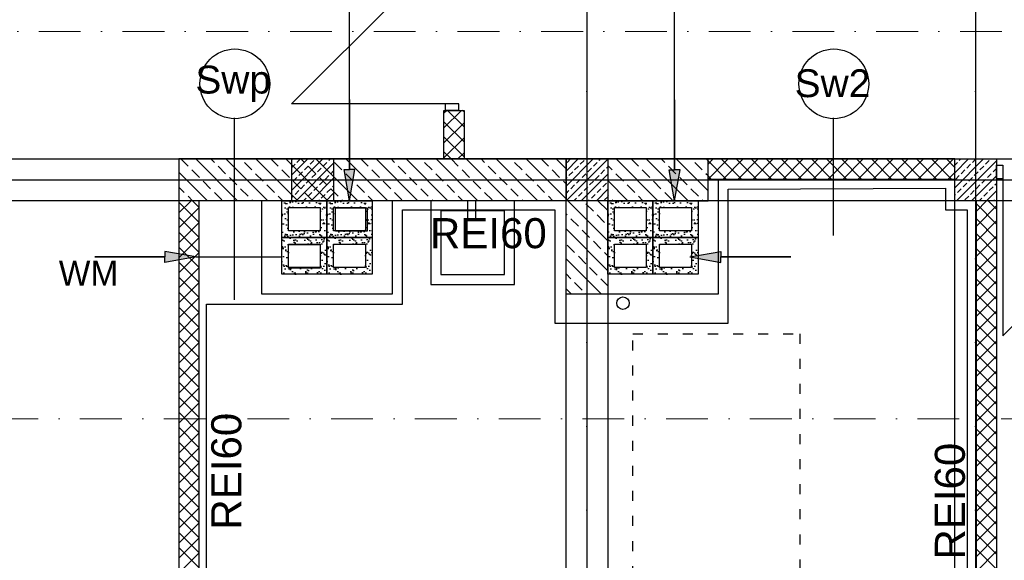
# Model space of a CAD drawing. Header units: millimetres. Extents: x -7023 to 53801, y 9849 to 33561.
# Tile 196 of 256: x 6790 to 7379, y 24129 to 24453. Entities that reach past the tile are written whole.
import ezdxf

# ---------------------------------------------------------------- set-up
doc = ezdxf.new("R2010")
doc.units = ezdxf.units.MM
for name, pattern in [('ACAD_ISO03W100', [30, 12, -18]), ('DASHDOT', [1, 0.5, -0.25, 0, -0.25]), ('DASHDOTX2', [2, 1, -0.5, 0, -0.5])]:
    doc.linetypes.add(name, pattern=pattern)
doc.layers.add('.IE_podklad', color=252, linetype='Continuous')
doc.layers.add('PROJEKT osie', color=251, linetype='DASHDOTX2', lineweight=9)
doc.styles.add('Arial CE', font='arial.ttf')
doc.styles.add('MtX_Arial_1', font='txt')
doc.styles.add('Opisowy', font='arial.ttf')

# ---------------------------------------------------------------- blocks, each defined once
blk = doc.blocks.new('OSIE DOMKU')
at = {"layer": 'PROJEKT osie', "ltscale": 25}
for p, q in [((-32119.52, 6226.99), (-32119.52, 4134.85)), ((-31887.02, 6226.99), (-31887.02, 4134.85)), ((-33194.97, 5184.65), (-29895.99, 5184.65))]:
    blk.add_line(p, q, dxfattribs=at)

msp = doc.modelspace()

# ---------------------------------------------------------------- hatches: boundary and pattern name
at = {"layer": '.IE_podklad'}
h = msp.add_hatch(color=256, dxfattribs=at)
h.dxf.hatch_style = 1
h.paths.add_polyline_path([(6987.56, 24362.99), (6984.3, 24362.99), (6987.56, 24344.43), (6990.82, 24362.99)])
h = msp.add_hatch(color=256, dxfattribs=at)
h.dxf.hatch_style = 1
h.paths.add_polyline_path([(7181.99, 24362.94), (7178.73, 24362.94), (7181.99, 24344.38), (7185.26, 24362.94)])
h = msp.add_hatch(dxfattribs=at)
h.set_pattern_fill('AR-SAND', color=256, scale=0.1)
h.set_pattern_definition([(37.5, (-9839.925, 35154.1602), (-0.1600031, 4.8941324), [0, -3.8608, 0, -4.318, 0, -4.1275]), (7.5, (-9839.925, 35154.16), (4.4952328, 7.168251), [0, -2.0828, 0, -3.4798, 0, -1.3335]), (327.5, (-9843.0493, 35154.1602), (7.9099237, 0.01437185), [0, -1.27, 0, -4.572, 0, -5.969]), (317.5, (-9843.049, 35154.16), (7.6355645, 2.2292932), [0, -0.635, 0, -2.9972, 0, -3.429])])
h.paths.add_polyline_path([(6974.06, 24344.43), (6947.06, 24344.43), (6947.06, 24322.43), (6974.06, 24322.43)])
h.paths.add_polyline_path([(6970.06, 24340.43), (6970.06, 24326.43), (6951.06, 24326.43), (6951.06, 24340.43)], flags=16)
h.paths.add_polyline_path([(6974.06, 24322.43), (6947.06, 24322.43), (6947.06, 24300.43), (6974.06, 24300.43)])
h.paths.add_polyline_path([(6970.06, 24318.43), (6970.06, 24304.43), (6951.06, 24304.43), (6951.06, 24318.43)], flags=16)
h = msp.add_hatch(dxfattribs=at)
h.set_pattern_fill('AR-SAND', color=256, scale=0.1)
h.set_pattern_definition([(37.5, (-9812.925, 35154.1602), (-0.1600031, 4.8941324), [0, -3.8608, 0, -4.318, 0, -4.1275]), (7.5, (-9812.925, 35154.16), (4.4952328, 7.168251), [0, -2.0828, 0, -3.4798, 0, -1.3335]), (327.5, (-9816.0493, 35154.1602), (7.9099237, 0.01437185), [0, -1.27, 0, -4.572, 0, -5.969]), (317.5, (-9816.049, 35154.16), (7.6355645, 2.2292932), [0, -0.635, 0, -2.9972, 0, -3.429])])
h.paths.add_polyline_path([(7001.06, 24344.43), (6974.06, 24344.43), (6974.06, 24322.43), (7001.06, 24322.43)])
h.paths.add_polyline_path([(6997.06, 24340.43), (6997.06, 24326.43), (6978.06, 24326.43), (6978.06, 24340.43)], flags=16)
h.paths.add_polyline_path([(7001.06, 24322.43), (6974.06, 24322.43), (6974.06, 24300.43), (7001.06, 24300.43)])
h.paths.add_polyline_path([(6997.06, 24318.43), (6997.06, 24304.43), (6978.06, 24304.43), (6978.06, 24318.43)], flags=16)
h = msp.add_hatch(dxfattribs=at)
h.set_pattern_fill('AR-SAND', color=256, scale=0.1)
h.set_pattern_definition([(37.5, (-9644.925, 35154.162), (-0.1600031, 4.8941324), [0, -3.8608, 0, -4.318, 0, -4.1275]), (7.5, (-9644.925, 35154.162), (4.4952328, 7.168251), [0, -2.0828, 0, -3.4798, 0, -1.3335]), (327.5, (-9648.0493, 35154.162), (7.9099237, 0.01437185), [0, -1.27, 0, -4.572, 0, -5.969]), (317.5, (-9648.049, 35154.162), (7.6355645, 2.2292932), [0, -0.635, 0, -2.9972, 0, -3.429])])
h.paths.add_polyline_path([(7169.06, 24344.43), (7142.06, 24344.43), (7142.06, 24322.43), (7169.06, 24322.43)])
h.paths.add_polyline_path([(7165.06, 24340.43), (7165.06, 24326.43), (7146.06, 24326.43), (7146.06, 24340.43)], flags=16)
h.paths.add_polyline_path([(7169.06, 24322.43), (7142.06, 24322.43), (7142.06, 24300.43), (7169.06, 24300.43)])
h.paths.add_polyline_path([(7165.06, 24318.43), (7165.06, 24304.43), (7146.06, 24304.43), (7146.06, 24318.43)], flags=16)
h = msp.add_hatch(dxfattribs=at)
h.set_pattern_fill('AR-SAND', color=256, scale=0.1)
h.set_pattern_definition([(37.5, (-9617.925, 35154.162), (-0.1600031, 4.8941324), [0, -3.8608, 0, -4.318, 0, -4.1275]), (7.5, (-9617.925, 35154.162), (4.4952328, 7.168251), [0, -2.0828, 0, -3.4798, 0, -1.3335]), (327.5, (-9621.0493, 35154.162), (7.9099237, 0.01437185), [0, -1.27, 0, -4.572, 0, -5.969]), (317.5, (-9621.049, 35154.162), (7.6355645, 2.2292932), [0, -0.635, 0, -2.9972, 0, -3.429])])
h.paths.add_polyline_path([(7196.06, 24344.43), (7169.06, 24344.43), (7169.06, 24322.43), (7196.06, 24322.43)])
h.paths.add_polyline_path([(7192.06, 24340.43), (7192.06, 24326.43), (7173.06, 24326.43), (7173.06, 24340.43)], flags=16)
h.paths.add_polyline_path([(7196.06, 24322.43), (7169.06, 24322.43), (7169.06, 24300.43), (7196.06, 24300.43)])
h.paths.add_polyline_path([(7192.06, 24318.43), (7192.06, 24304.43), (7173.06, 24304.43), (7173.06, 24318.43)], flags=16)
h = msp.add_hatch(color=256, dxfattribs=at)
h.dxf.hatch_style = 1
h.paths.add_polyline_path([(6877, 24310.81), (6877, 24314.08), (6895.56, 24310.81), (6877, 24307.55)])
h = msp.add_hatch(color=256, dxfattribs=at)
h.dxf.hatch_style = 1
h.paths.add_polyline_path([(7209.62, 24310.81), (7209.62, 24314.08), (7191.06, 24310.81), (7209.62, 24307.55)])

# ---------------------------------------------------------------- linework, layer by layer
at = {"layer": '.IE_podklad', "ltscale": 25}
for p, q in [((7129.56, 25399.22), (7129.56, 23307.08)), ((7362.06, 25399.22), (7362.06, 23307.08)), ((6054.1, 24356.88), (9353.09, 24356.88))]:
    msp.add_line(p, q, dxfattribs=at)
at = {"layer": '.IE_podklad', "lineweight": 30}
for p, q in [((7181.99, 24362.99), (7182.03, 24610.29)), ((6987.56, 24362.99), (6987.59, 24594.48)), ((6979.06, 24340.14), (6998.06, 24340.14)), ((6979.06, 24326.14), (6979.06, 24340.14)), ((6998.06, 24340.14), (6998.06, 24326.14)), ((7173.06, 24340.43), (7192.06, 24340.43)), ((7173.06, 24326.43), (7173.06, 24340.43)), ((7192.06, 24340.43), (7192.06, 24326.43)), ((6998.06, 24326.14), (6979.06, 24326.14)), ((7192.06, 24326.43), (7173.06, 24326.43)), ((6951.06, 24318.14), (6970.06, 24318.14)), ((6951.06, 24304.14), (6951.06, 24318.14)), ((6970.06, 24318.14), (6970.06, 24304.14)), ((7173.06, 24318.43), (7192.06, 24318.43)), ((7173.06, 24304.43), (7173.06, 24318.43)), ((7192.06, 24318.43), (7192.06, 24304.43)), ((6895.56, 24310.81), (6947.06, 24310.81)), ((6970.06, 24304.14), (6951.06, 24304.14)), ((7192.06, 24304.43), (7173.06, 24304.43))]:
    msp.add_line(p, q, dxfattribs=at)
at = {"layer": '.IE_podklad'}
for p, q in [((7044.9, 24494.38), (6952.9, 24402.38)), ((7044.9, 24402.38), (6952.9, 24402.38)), ((7044.06, 24369.38), (7044.06, 24398.38)), ((7044.06, 24398.38), (7056.06, 24398.38)), ((7044.06, 24396.92), (7045.51, 24398.38)), ((7044.06, 24387.94), (7054.49, 24398.38)), ((7044.9, 24398.38), (7044.9, 24402.38)), ((7052.9, 24402.38), (7044.9, 24402.38)), ((7052.9, 24398.38), (7044.9, 24398.38)), ((7056.06, 24388.55), (7046.23, 24398.38)), ((7052.9, 24398.38), (7052.9, 24402.38)), ((7056.06, 24397.53), (7055.21, 24398.38)), ((7056.06, 24398.38), (7056.06, 24369.38)), ((6918.46, 24394.04), (6918.46, 24285.04)), ((7056.06, 24379.57), (7044.06, 24391.57)), ((7276.81, 24394.04), (7276.81, 24323.54)), ((7044.06, 24378.96), (7056.06, 24390.96)), ((7056.06, 24370.59), (7044.06, 24382.59)), ((7044.06, 24369.98), (7056.06, 24381.98)), ((7204.06, 24369.38), (6885.49, 24369.38)), ((6885.49, 24369.38), (6885.49, 23844.38)), ((6890.96, 24365.06), (6886.65, 24369.38)), ((6920.63, 24344.38), (6895.63, 24369.38)), ((6906.68, 24367.31), (6904.61, 24369.38)), ((6938.59, 24344.38), (6913.59, 24369.38)), ((6956.55, 24344.38), (6931.55, 24369.38)), ((6944.85, 24365.06), (6940.53, 24369.38)), ((6974.51, 24344.38), (6949.51, 24369.38)), ((6953.06, 24368.78), (6953.65, 24369.38)), ((6953.06, 24359.8), (6962.63, 24369.38)), ((6953.06, 24350.82), (6971.61, 24369.38)), ((6953.06, 24369.38), (6978.06, 24369.38)), ((6953.06, 24344.38), (6953.06, 24369.38)), ((6956.07, 24367.31), (6958.14, 24369.38)), ((6960.56, 24367.31), (6958.49, 24369.38)), ((6963.93, 24366.18), (6966.17, 24368.43)), ((6992.47, 24344.38), (6967.47, 24369.38)), ((6975.15, 24368.43), (6976.1, 24369.38)), ((6978.06, 24369.38), (6978.06, 24344.38)), ((7010.43, 24344.38), (6985.43, 24369.38)), ((6998.73, 24365.06), (6994.41, 24369.38)), ((7028.39, 24344.38), (7003.39, 24369.38)), ((7014.44, 24367.31), (7012.37, 24369.38)), ((7046.35, 24344.38), (7021.35, 24369.38)), ((7064.31, 24344.38), (7039.31, 24369.38)), ((7048.29, 24369.38), (7044.06, 24373.61)), ((7052.61, 24365.06), (7048.29, 24369.38)), ((7052.43, 24369.38), (7056.06, 24373)), ((7082.27, 24344.38), (7057.27, 24369.38)), ((7068.32, 24367.31), (7066.25, 24369.38)), ((7100.23, 24344.38), (7075.23, 24369.38)), ((7117.06, 24345.52), (7093.19, 24369.38)), ((7106.49, 24365.06), (7102.18, 24369.38)), ((7117.06, 24363.48), (7111.16, 24369.38)), ((7117.06, 24362.16), (7124.28, 24369.38)), ((7117.06, 24353.18), (7133.26, 24369.38)), ((7117.06, 24362.16), (7124.28, 24369.38)), ((7117.06, 24353.18), (7133.26, 24369.38)), ((7142.06, 24369.38), (7117.06, 24369.38)), ((7117.06, 24369.38), (7117.06, 24344.38)), ((7117.06, 24369.38), (7142.06, 24369.38)), ((7117.06, 24344.38), (7117.06, 24369.38)), ((7117.24, 24344.38), (7142.06, 24369.2)), ((7117.72, 24367.31), (7119.79, 24369.38)), ((7117.72, 24367.31), (7119.79, 24369.38)), ((7125.57, 24366.18), (7127.82, 24368.43)), ((7125.57, 24366.18), (7127.82, 24368.43)), ((7136.8, 24368.43), (7137.75, 24369.38)), ((7136.8, 24368.43), (7137.75, 24369.38)), ((7142.06, 24369.38), (7142.06, 24344.38)), ((7172.08, 24344.38), (7147.08, 24369.38)), ((7160.37, 24365.06), (7156.06, 24369.38)), ((7190.04, 24344.38), (7165.04, 24369.38)), ((7176.09, 24367.31), (7174.02, 24369.38)), ((7202.06, 24350.32), (7183, 24369.38)), ((7202.06, 24368.28), (7200.96, 24369.38)), ((7202.06, 24357.38), (7202.06, 24369.38)), ((7202.06, 24366.33), (7205.1, 24369.38)), ((7212.96, 24357.38), (7202.06, 24368.28)), ((7202.08, 24357.38), (7214.08, 24369.38)), ((7204.06, 24369.38), (7204.06, 24369.38)), ((7349.56, 24369.38), (7204.06, 24369.38)), ((7221.94, 24357.38), (7209.94, 24369.38)), ((7211.06, 24357.38), (7223.06, 24369.38)), ((7230.92, 24357.38), (7218.92, 24369.38)), ((7220.04, 24357.38), (7232.04, 24369.38)), ((7239.9, 24357.38), (7227.9, 24369.38)), ((7229.02, 24357.38), (7241.02, 24369.38)), ((7248.88, 24357.38), (7236.88, 24369.38)), ((7238, 24357.38), (7250, 24369.38)), ((7257.86, 24357.38), (7245.86, 24369.38)), ((7246.98, 24357.38), (7258.98, 24369.38)), ((7266.84, 24357.38), (7254.84, 24369.38)), ((7255.96, 24357.38), (7267.96, 24369.38)), ((7275.82, 24357.38), (7263.82, 24369.38)), ((7264.94, 24357.38), (7276.94, 24369.38)), ((7284.8, 24357.38), (7272.8, 24369.38)), ((7273.92, 24357.38), (7285.92, 24369.38)), ((7293.78, 24357.38), (7281.78, 24369.38)), ((7282.9, 24357.38), (7294.9, 24369.38)), ((7302.76, 24357.38), (7290.76, 24369.38)), ((7291.88, 24357.38), (7303.88, 24369.38)), ((7311.74, 24357.38), (7299.74, 24369.38)), ((7300.86, 24357.38), (7312.86, 24369.38)), ((7320.72, 24357.38), (7308.72, 24369.38)), ((7309.84, 24357.38), (7321.84, 24369.38)), ((7329.7, 24357.38), (7317.7, 24369.38)), ((7318.82, 24357.38), (7330.82, 24369.38)), ((7338.68, 24357.38), (7326.68, 24369.38)), ((7327.8, 24357.38), (7339.8, 24369.38)), ((7347.66, 24357.38), (7335.66, 24369.38)), ((7336.78, 24357.38), (7348.78, 24369.38)), ((7349.89, 24364.13), (7344.64, 24369.38)), ((7349.56, 24361.17), (7357.76, 24369.38)), ((7349.56, 24352.19), (7366.74, 24369.38)), ((7349.56, 24369.38), (7374.56, 24369.38)), ((7349.56, 24344.38), (7349.56, 24369.38)), ((7350.72, 24344.38), (7374.56, 24368.21)), ((7352.33, 24368.43), (7353.27, 24369.38)), ((7360.18, 24367.31), (7362.25, 24369.38)), ((7368.04, 24366.18), (7370.29, 24368.43)), ((7374.56, 24369.38), (7374.56, 23844.38)), ((7374.56, 24369.38), (7374.56, 24344.38)), ((6897.7, 24358.33), (6893.21, 24362.82)), ((6913.42, 24360.57), (6908.93, 24365.06)), ((6929.13, 24362.82), (6924.64, 24367.31)), ((6951.58, 24358.33), (6947.09, 24362.82)), ((6953.06, 24364.29), (6954.95, 24366.18)), ((6955.59, 24344.38), (6978.06, 24366.84)), ((6960.56, 24362.82), (6962.81, 24365.06)), ((6967.3, 24360.57), (6962.81, 24365.06)), ((6968.42, 24361.69), (6970.66, 24363.94)), ((6971.79, 24365.06), (6974.03, 24367.31)), ((6976.28, 24360.57), (6978.06, 24362.35)), ((6983.01, 24362.82), (6978.52, 24367.31)), ((7005.46, 24358.33), (7000.97, 24362.82)), ((7021.18, 24360.57), (7016.69, 24365.06)), ((7036.89, 24362.82), (7032.4, 24367.31)), ((7059.34, 24358.33), (7054.85, 24362.82)), ((7075.06, 24360.57), (7070.57, 24365.06)), ((7090.78, 24362.82), (7086.29, 24367.31)), ((7113.23, 24358.33), (7108.74, 24362.82)), ((7122.21, 24362.82), (7124.45, 24365.06)), ((7122.21, 24362.82), (7124.45, 24365.06)), ((7130.06, 24361.69), (7132.31, 24363.94)), ((7130.06, 24361.69), (7132.31, 24363.94)), ((7133.43, 24365.06), (7135.68, 24367.31)), ((7133.43, 24365.06), (7135.68, 24367.31)), ((7137.92, 24360.57), (7140.17, 24362.82)), ((7141.29, 24363.94), (7142.06, 24364.71)), ((7144.66, 24362.82), (7142.06, 24365.42)), ((7167.11, 24358.33), (7162.62, 24362.82)), ((7182.82, 24360.57), (7178.33, 24365.06)), ((7198.54, 24362.82), (7194.05, 24367.31)), ((7349.56, 24365.66), (7351.2, 24367.31)), ((7353.45, 24360.57), (7355.69, 24362.82)), ((7356.82, 24363.94), (7359.06, 24366.18)), ((7364.67, 24362.82), (7366.92, 24365.06)), ((7372.53, 24361.69), (7374.56, 24363.72)), ((7374.46, 24365.62), (7378.46, 24365.62)), ((7374.46, 24365.62), (7374.46, 24357.62)), ((7378.46, 24365.62), (7378.46, 24357.62)), ((6902.67, 24344.38), (6885.49, 24361.55)), ((6920.15, 24353.84), (6915.66, 24358.33)), ((6935.87, 24356.08), (6931.38, 24360.57)), ((6953.83, 24356.08), (6956.07, 24358.33)), ((6957.19, 24359.45), (6959.44, 24361.69)), ((6961.68, 24354.96), (6963.93, 24357.2)), ((6964.57, 24344.38), (6978.06, 24357.86)), ((6965.05, 24358.33), (6967.3, 24360.57)), ((6974.03, 24353.84), (6969.54, 24358.33)), ((6972.91, 24357.2), (6975.15, 24359.45)), ((6989.75, 24356.08), (6985.26, 24360.57)), ((7027.91, 24353.84), (7023.42, 24358.33)), ((7043.63, 24356.08), (7039.14, 24360.57)), ((7081.8, 24353.84), (7077.31, 24358.33)), ((7097.51, 24356.08), (7093.02, 24360.57)), ((7117.06, 24357.67), (7117.72, 24358.33)), ((7117.06, 24357.67), (7117.72, 24358.33)), ((7118.84, 24359.45), (7121.08, 24361.69)), ((7118.84, 24359.45), (7121.08, 24361.69)), ((7123.33, 24354.96), (7125.57, 24357.2)), ((7123.33, 24354.96), (7125.57, 24357.2)), ((7126.22, 24344.38), (7142.06, 24360.22)), ((7126.7, 24358.33), (7128.94, 24360.57)), ((7126.7, 24358.33), (7128.94, 24360.57)), ((7134.55, 24357.2), (7136.8, 24359.45)), ((7154.12, 24344.38), (7142.06, 24356.44)), ((7151.39, 24356.08), (7146.9, 24360.57)), ((7189.56, 24353.84), (7185.07, 24358.33)), ((7202.06, 24359.3), (7200.78, 24360.57)), ((7203.98, 24357.38), (7202.06, 24359.3)), ((7202.06, 24344.38), (7202.06, 24357.38)), ((7202.06, 24357.38), (7349.56, 24357.38)), ((7208.06, 24356.88), (7208.06, 24288.43)), ((7345.76, 24357.38), (7349.89, 24361.51)), ((7350.08, 24357.2), (7352.33, 24359.45)), ((7357.94, 24356.08), (7360.18, 24358.33)), ((7359.7, 24344.38), (7374.56, 24359.23)), ((7361.31, 24359.45), (7363.55, 24361.69)), ((7365.8, 24354.96), (7368.04, 24357.2)), ((7369.16, 24358.33), (7371.41, 24360.57)), ((7374.46, 24357.62), (7378.46, 24357.62)), ((7378.46, 24357.62), (7378.46, 24263.62)), ((7472.46, 24357.62), (7378.46, 24263.62)), ((6888.72, 24349.35), (6885.49, 24352.57)), ((6904.44, 24351.59), (6899.94, 24356.08)), ((6926.89, 24347.1), (6922.4, 24351.59)), ((6942.6, 24349.35), (6938.11, 24353.84)), ((6958.32, 24351.59), (6953.83, 24356.08)), ((6954.95, 24348.22), (6957.19, 24350.47)), ((6958.32, 24351.59), (6960.56, 24353.84)), ((6966.17, 24350.47), (6968.42, 24352.71)), ((6969.54, 24353.84), (6971.79, 24356.08)), ((6974.03, 24349.35), (6976.28, 24351.59)), ((6980.77, 24347.1), (6976.28, 24351.59)), ((6977.4, 24352.71), (6978.06, 24353.37)), ((6996.48, 24349.35), (6991.99, 24353.84)), ((7012.2, 24351.59), (7007.71, 24356.08)), ((7034.65, 24347.1), (7030.16, 24351.59)), ((7050.36, 24349.35), (7045.87, 24353.84)), ((7066.08, 24351.59), (7061.59, 24356.08)), ((7088.53, 24347.1), (7084.04, 24351.59)), ((7104.25, 24349.35), (7099.76, 24353.84)), ((7117.06, 24354.5), (7115.47, 24356.08)), ((7117.06, 24348.69), (7118.84, 24350.47)), ((7117.06, 24348.69), (7118.84, 24350.47)), ((7119.96, 24351.59), (7122.21, 24353.84)), ((7119.96, 24351.59), (7122.21, 24353.84)), ((7127.82, 24350.47), (7130.06, 24352.71)), ((7131.19, 24353.84), (7133.43, 24356.08)), ((7135.2, 24344.38), (7142.06, 24351.24)), ((7135.68, 24349.35), (7137.92, 24351.59)), ((7139.04, 24352.71), (7141.29, 24354.96)), ((7158.13, 24349.35), (7153.64, 24353.84)), ((7173.84, 24351.59), (7169.35, 24356.08)), ((7196.29, 24347.1), (7191.8, 24351.59)), ((7214.1, 24351.39), (7344.08, 24351.86)), ((7214.1, 24271.23), (7214.1, 24351.39)), ((7344.08, 24351.86), (7344.08, 24338.88)), ((7351.2, 24349.35), (7353.45, 24351.59)), ((7354.57, 24352.71), (7356.82, 24354.96)), ((7359.06, 24348.22), (7361.31, 24350.47)), ((7362.43, 24351.59), (7364.67, 24353.84)), ((7368.68, 24344.38), (7374.56, 24350.25)), ((7370.29, 24350.47), (7372.53, 24352.71)), ((7373.65, 24353.84), (7374.56, 24354.74)), ((6885.49, 24337.14), (6892.73, 24344.38)), ((6893.69, 24344.38), (6890.96, 24347.1)), ((6897.49, 24340.57), (6893.69, 24344.38)), ((7117.06, 24344.38), (6897.49, 24344.38)), ((6897.49, 24344.38), (6897.49, 23844.38)), ((6911.17, 24344.86), (6906.68, 24349.35)), ((6929.61, 24344.38), (6929.13, 24344.86)), ((6935.06, 24288.43), (6935.06, 24344.38)), ((6947.57, 24344.38), (6944.85, 24347.1)), ((6947.06, 24300.43), (6947.06, 24344.43)), ((6953.06, 24346.33), (6953.83, 24347.1)), ((6978.06, 24344.38), (6953.06, 24344.38)), ((6960.08, 24344.38), (6961.68, 24345.98)), ((6965.05, 24344.86), (6960.56, 24349.35)), ((6962.81, 24347.1), (6965.05, 24349.35)), ((6969.06, 24344.38), (6969.54, 24344.86)), ((6970.66, 24345.98), (6972.91, 24348.22)), ((6973.55, 24344.38), (6978.06, 24348.88)), ((6983.49, 24344.38), (6983.01, 24344.86)), ((7001.45, 24344.38), (6998.73, 24347.1)), ((7001.06, 24344.43), (7001.06, 24300.43)), ((7013.06, 24344.43), (7013.06, 24288.43)), ((7018.93, 24344.86), (7014.44, 24349.35)), ((7037.37, 24344.38), (7036.89, 24344.86)), ((7055.33, 24344.38), (7052.61, 24347.1)), ((7072.81, 24344.86), (7068.32, 24349.35)), ((7091.25, 24344.38), (7090.78, 24344.86)), ((7109.21, 24344.38), (7106.49, 24347.1)), ((7117.06, 24288.43), (7117.06, 24344.38)), ((7142.06, 24344.38), (7117.06, 24344.38)), ((7142.06, 24320.52), (7118.19, 24344.38)), ((7121.73, 24344.38), (7123.33, 24345.98)), ((7124.45, 24347.1), (7126.7, 24349.35)), ((7130.71, 24344.38), (7131.19, 24344.86)), ((7132.31, 24345.98), (7134.55, 24348.22)), ((7142.06, 24338.48), (7136.16, 24344.38)), ((7140.17, 24344.86), (7142.06, 24346.75)), ((7142.41, 24347.1), (7142.06, 24347.46)), ((7142.06, 24300.43), (7142.06, 24344.38)), ((7142.06, 24344.38), (7142.06, 24325.3)), ((7142.06, 24344.38), (7142.06, 24288.43)), ((7142.06, 24344.38), (7202.06, 24344.38)), ((7145.14, 24344.38), (7144.66, 24344.86)), ((7163.1, 24344.38), (7160.37, 24347.1)), ((7180.58, 24344.86), (7176.09, 24349.35)), ((7196.06, 24344.38), (7196.06, 24300.43)), ((7199.02, 24344.38), (7198.54, 24344.86)), ((7349.56, 24347.7), (7350.08, 24348.22)), ((7374.56, 24344.38), (7349.56, 24344.38)), ((7355.69, 24344.86), (7357.94, 24347.1)), ((7362.56, 24338.25), (7368.68, 24344.38)), ((7362.56, 24063.38), (7362.56, 24344.38)), ((7364.19, 24344.38), (7365.8, 24345.98)), ((7366.92, 24347.1), (7369.16, 24349.35)), ((7374.56, 24339.46), (7369.64, 24344.38)), ((7373.17, 24344.38), (7373.65, 24344.86)), ((6897.49, 24331.59), (6885.49, 24343.59)), ((6885.49, 24328.16), (6897.49, 24340.16)), ((7019.21, 24282.56), (7019.21, 24338.88)), ((7019.21, 24338.88), (7110.29, 24338.88)), ((7110.29, 24338.88), (7110.29, 24283.23)), ((7133.43, 24338.12), (7128.94, 24342.61)), ((7344.08, 24338.88), (7357.08, 24338.88)), ((7357.08, 24338.88), (7357.08, 24067.88)), ((7374.56, 24330.48), (7362.56, 24342.48)), ((7362.56, 24329.27), (7374.56, 24341.27)), ((6897.49, 24322.61), (6885.49, 24334.61)), ((7117.72, 24335.88), (7117.06, 24336.54)), ((7124.45, 24329.14), (7119.96, 24333.63)), ((7140.17, 24331.39), (7135.68, 24335.88)), ((7374.56, 24321.5), (7362.56, 24333.5)), ((6885.49, 24319.18), (6897.49, 24331.18)), ((7142.06, 24302.55), (7117.06, 24327.55)), ((7131.19, 24322.4), (7126.7, 24326.9)), ((7362.56, 24320.29), (7374.56, 24332.29)), ((6897.49, 24313.63), (6885.49, 24325.63)), ((6885.49, 24310.2), (6897.49, 24322.2)), ((7374.56, 24312.52), (7362.56, 24324.52)), ((7362.56, 24311.31), (7374.56, 24323.31)), ((6897.49, 24304.65), (6885.49, 24316.65)), ((7122.21, 24313.42), (7117.72, 24317.91)), ((7137.92, 24315.67), (7133.43, 24320.16)), ((7374.56, 24303.54), (7362.56, 24315.54)), ((6885.49, 24301.22), (6897.49, 24313.22)), ((7138.22, 24288.43), (7117.06, 24309.59)), ((7128.94, 24306.69), (7124.45, 24311.18)), ((7142.06, 24311.54), (7140.17, 24313.42)), ((7362.56, 24302.33), (7374.56, 24314.33)), ((6897.49, 24295.67), (6885.49, 24307.67)), ((6885.49, 24292.24), (6897.49, 24304.24)), ((7135.68, 24299.95), (7131.19, 24304.44)), ((7374.56, 24294.56), (7362.56, 24306.56)), ((7362.56, 24293.35), (7374.56, 24305.35)), ((6897.49, 24286.69), (6885.49, 24298.69)), ((7001.06, 24300.43), (6947.06, 24300.43)), ((7119.96, 24297.71), (7117.06, 24300.61)), ((7142.06, 24293.57), (7137.92, 24297.71)), ((7196.06, 24300.43), (7142.06, 24300.43)), ((7374.56, 24285.58), (7362.56, 24297.58)), ((6885.49, 24283.26), (6897.49, 24295.26)), ((7120.26, 24288.43), (7117.06, 24291.63)), ((7126.7, 24290.97), (7122.21, 24295.46)), ((7362.56, 24284.37), (7374.56, 24296.37)), ((6897.49, 24277.71), (6885.49, 24289.71)), ((6885.49, 24274.28), (6897.49, 24286.28)), ((6947.06, 24288.43), (6935.06, 24288.43)), ((7013.06, 24288.43), (6941.52, 24288.43)), ((7142.06, 24288.43), (7117.06, 24288.43)), ((7129.24, 24288.43), (7128.94, 24288.73)), ((7208.06, 24288.43), (7142.06, 24288.43)), ((7374.56, 24276.6), (7362.56, 24288.6)), ((7362.56, 24275.39), (7374.56, 24287.39)), ((6897.49, 24268.73), (6885.49, 24280.73)), ((6902.08, 24279.97), (6902.08, 24282.56)), ((6902.08, 24282.56), (7019.21, 24282.56)), ((6902.08, 23843.88), (6902.08, 24279.97)), ((7110.29, 24283.23), (7110.29, 24283.23)), ((7110.29, 24283.23), (7110.29, 24271.23)), ((7374.56, 24267.62), (7362.56, 24279.62)), ((6885.49, 24265.29), (6897.49, 24277.29)), ((7362.56, 24266.41), (7374.56, 24278.41)), ((6897.49, 24259.75), (6885.49, 24271.75)), ((6885.49, 24256.31), (6897.49, 24268.31)), ((7110.29, 24271.23), (7214.1, 24271.23)), ((7374.56, 24258.64), (7362.56, 24270.64)), ((7362.56, 24257.43), (7374.56, 24269.43)), ((6897.49, 24250.77), (6885.49, 24262.77)), ((6885.49, 24247.33), (6897.49, 24259.33)), ((7374.56, 24249.66), (7362.56, 24261.66)), ((7362.56, 24248.45), (7374.56, 24260.45)), ((6897.49, 24241.79), (6885.49, 24253.79)), ((6885.49, 24238.35), (6897.49, 24250.35)), ((7374.56, 24240.68), (7362.56, 24252.68)), ((7362.56, 24239.47), (7374.56, 24251.47)), ((6897.49, 24232.81), (6885.49, 24244.81)), ((6885.49, 24229.37), (6897.49, 24241.37)), ((7374.56, 24231.7), (7362.56, 24243.7)), ((7362.56, 24230.49), (7374.56, 24242.49)), ((6897.49, 24223.83), (6885.49, 24235.83)), ((7374.56, 24222.72), (7362.56, 24234.72)), ((7362.56, 24221.51), (7374.56, 24233.51)), ((6885.49, 24220.39), (6897.49, 24232.39)), ((6897.49, 24214.85), (6885.49, 24226.85)), ((6885.49, 24211.41), (6897.49, 24223.41)), ((7374.56, 24213.74), (7362.56, 24225.74)), ((7362.56, 24212.52), (7374.56, 24224.52)), ((6897.49, 24205.87), (6885.49, 24217.87)), ((7374.56, 24204.76), (7362.56, 24216.76)), ((7362.56, 24203.54), (7374.56, 24215.54)), ((6885.49, 24202.43), (6897.49, 24214.43)), ((6897.49, 24196.89), (6885.49, 24208.89)), ((6885.49, 24193.45), (6897.49, 24205.45)), ((7374.56, 24195.78), (7362.56, 24207.78)), ((7362.56, 24194.56), (7374.56, 24206.56)), ((6897.49, 24187.91), (6885.49, 24199.91)), ((7374.56, 24186.8), (7362.56, 24198.8)), ((7362.56, 24185.58), (7374.56, 24197.58)), ((6885.49, 24184.47), (6897.49, 24196.47)), ((6897.49, 24178.93), (6885.49, 24190.93)), ((6885.49, 24175.49), (6897.49, 24187.49)), ((7374.56, 24177.82), (7362.56, 24189.82)), ((7362.56, 24176.6), (7374.56, 24188.6)), ((6897.49, 24169.95), (6885.49, 24181.95)), ((7374.56, 24168.84), (7362.56, 24180.84)), ((7362.56, 24167.62), (7374.56, 24179.62)), ((6885.49, 24166.51), (6897.49, 24178.51)), ((6897.49, 24160.97), (6885.49, 24172.97)), ((6885.49, 24157.53), (6897.49, 24169.53)), ((7374.56, 24159.86), (7362.56, 24171.86)), ((7362.56, 24158.64), (7374.56, 24170.64)), ((6897.49, 24151.99), (6885.49, 24163.99)), ((7374.56, 24150.88), (7362.56, 24162.88)), ((6885.49, 24148.55), (6897.49, 24160.55)), ((7362.56, 24149.66), (7374.56, 24161.66)), ((6897.49, 24143.01), (6885.49, 24155.01)), ((6885.49, 24139.57), (6897.49, 24151.57)), ((7374.56, 24141.9), (7362.56, 24153.9)), ((7362.56, 24140.68), (7374.56, 24152.68)), ((6897.49, 24134.03), (6885.49, 24146.03)), ((7374.56, 24132.92), (7362.56, 24144.92)), ((6885.49, 24130.59), (6897.49, 24142.59)), ((7362.56, 24131.7), (7374.56, 24143.7)), ((6897.49, 24125.05), (6885.49, 24137.05)), ((6885.49, 24121.61), (6897.49, 24133.61)), ((7374.56, 24123.94), (7362.56, 24135.94)), ((7362.56, 24122.72), (7374.56, 24134.72))]:
    msp.add_line(p, q, dxfattribs=at)
at = {"layer": '.IE_podklad', "linetype": 'DASHDOT', "lineweight": 13, "ltscale": 50}
msp.add_line((6050.17, 24445.55), (8608.47, 24445.55), dxfattribs=at)
at = {"layer": '.IE_podklad', "ltscale": 0.5}
for p, q in [((6396.06, 24369.38), (7539.56, 24369.38)), ((7117.06, 24369.38), (7142.06, 24369.38)), ((7117.06, 23844.38), (7117.06, 24369.38)), ((7142.06, 24369.38), (7142.06, 23844.38)), ((7349.56, 23844.38), (7349.56, 24369.38)), ((7349.56, 24369.38), (7374.56, 24369.38)), ((7374.56, 24369.38), (7374.56, 23844.38)), ((7539.56, 24344.38), (6396.06, 24344.38))]:
    msp.add_line(p, q, dxfattribs=at)
at = {"layer": '.IE_podklad', "linetype": 'ACAD_ISO03W100', "ltscale": 0.5}
for p, q in [((7156.98, 24264.86), (7256.98, 24264.86)), ((7156.98, 23864.86), (7156.98, 24264.86)), ((7256.98, 24264.86), (7256.98, 23864.86))]:
    msp.add_line(p, q, dxfattribs=at)
at = {"layer": '.IE_podklad'}
for points in [[(6987.56, 24344.43), (6984.3, 24362.99), (6987.56, 24362.99), (6987.57, 24404.88)], [(6987.57, 24404.88), (6987.56, 24362.99)], [(6987.57, 24404.88), (6987.56, 24362.99)], [(6987.56, 24344.43), (6990.82, 24362.99), (6987.56, 24362.99), (6987.57, 24404.88)], [(7181.99, 24344.38), (7178.73, 24362.94), (7181.99, 24362.94), (7182, 24404.83)], [(7182, 24404.83), (7181.99, 24362.94)], [(7182, 24404.83), (7181.99, 24362.94)], [(7181.99, 24344.38), (7185.26, 24362.94), (7181.99, 24362.94), (7182, 24404.83)], [(7058.08, 24344.35), (7058.08, 24332.41)], [(7062.93, 24344.35), (7062.93, 24332.41)], [(6895.56, 24310.81), (6877, 24314.08), (6877, 24310.81), (6835.11, 24310.81)], [(6835.11, 24310.81), (6877, 24310.81)], [(6835.11, 24310.81), (6877, 24310.81)], [(6895.56, 24310.81), (6877, 24307.55), (6877, 24310.81), (6835.11, 24310.81)], [(7191.06, 24310.81), (7209.62, 24314.08), (7209.62, 24310.81), (7251.5, 24310.81)], [(7191.06, 24310.81), (7209.62, 24307.55), (7209.62, 24310.81), (7251.5, 24310.81)], [(7251.5, 24310.81), (7209.62, 24310.81)], [(7251.5, 24310.81), (7209.62, 24310.81)]]:
    msp.add_lwpolyline(points, dxfattribs=at)
at = {"layer": '.IE_podklad', "ltscale": 0.3}
for points in [[(6947.06, 24322.43), (6947.06, 24344.43), (6974.06, 24344.43), (6974.06, 24322.43)], [(6974.06, 24322.43), (6974.06, 24344.43), (7001.06, 24344.43), (7001.06, 24322.43)], [(7142.06, 24322.43), (7142.06, 24344.43), (7169.06, 24344.43), (7169.06, 24322.43)], [(7169.06, 24322.43), (7169.06, 24344.43), (7196.06, 24344.43), (7196.06, 24322.43)], [(6951.06, 24326.43), (6951.06, 24340.43), (6970.06, 24340.43), (6970.06, 24326.43)], [(6978.06, 24326.43), (6978.06, 24340.43), (6997.06, 24340.43), (6997.06, 24326.43)], [(7146.06, 24326.43), (7146.06, 24340.43), (7165.06, 24340.43), (7165.06, 24326.43)], [(7173.06, 24326.43), (7173.06, 24340.43), (7192.06, 24340.43), (7192.06, 24326.43)], [(6947.06, 24300.43), (6947.06, 24322.43), (6974.06, 24322.43), (6974.06, 24300.43)], [(6974.06, 24300.43), (6974.06, 24322.43), (7001.06, 24322.43), (7001.06, 24300.43)], [(7142.06, 24300.43), (7142.06, 24322.43), (7169.06, 24322.43), (7169.06, 24300.43)], [(7169.06, 24300.43), (7169.06, 24322.43), (7196.06, 24322.43), (7196.06, 24300.43)], [(6951.06, 24304.43), (6951.06, 24318.43), (6970.06, 24318.43), (6970.06, 24304.43)], [(6978.06, 24304.43), (6978.06, 24318.43), (6997.06, 24318.43), (6997.06, 24304.43)], [(7146.06, 24304.43), (7146.06, 24318.43), (7165.06, 24318.43), (7165.06, 24304.43)], [(7173.06, 24304.43), (7173.06, 24318.43), (7192.06, 24318.43), (7192.06, 24304.43)]]:
    msp.add_lwpolyline(points, close=True, dxfattribs=at)
at = {"layer": '.IE_podklad'}
for points in [[(7036.24, 24344.38), (7036.24, 24294.38), (7086.24, 24294.38), (7086.24, 24344.38)], [(7042.24, 24338.38), (7042.24, 24300.38), (7080.24, 24300.38), (7080.24, 24338.38)]]:
    msp.add_lwpolyline(points, close=True, dxfattribs=at)
at = {"layer": '.IE_podklad', "linetype": 'DASHDOT', "lineweight": 13, "ltscale": 50}
msp.add_lwpolyline([(9105.79, 24213.88), (6642.99, 24213.88)], dxfattribs=at)
at = {"layer": '.IE_podklad'}
for centre, radius in [((6918.93, 24414.32), 20.85), ((7277.28, 24414.32), 20.85), ((7151.13, 24283.15), 3.71)]:
    msp.add_circle(centre, radius, dxfattribs=at)

# ---------------------------------------------------------------- block references
msp.add_blockref('OSIE DOMKU', (39249.07, 19172.23), dxfattribs=at)

# ---------------------------------------------------------------- texts
at = {"layer": '.IE_podklad', "linetype": 'Continuous', "style": 'Opisowy'}
for s, p in [('Swp', (6895.36, 24408.53)), ('Sw2', (7253.86, 24406.37))]:
    msp.add_text(s, height=16.64, dxfattribs=at).set_placement(p)
at = {"layer": '.IE_podklad', "linetype": 'Continuous'}
for s, height, rotation, style, p in [('REI60', 18, 360, 'Arial CE', (7035.67, 24316)), ('WM', 15, 360, 'MtX_Arial_1', (6813.62, 24293.62)), ('REI60', 18, 90, 'Arial CE', (6922.83, 24147.68)), ('REI60', 18, 90, 'Arial CE', (7355.69, 24129.76))]:
    msp.add_text(s, height=height, rotation=rotation, dxfattribs=dict(at, style=style)).set_placement(p)

doc.saveas('drawing.dxf')
